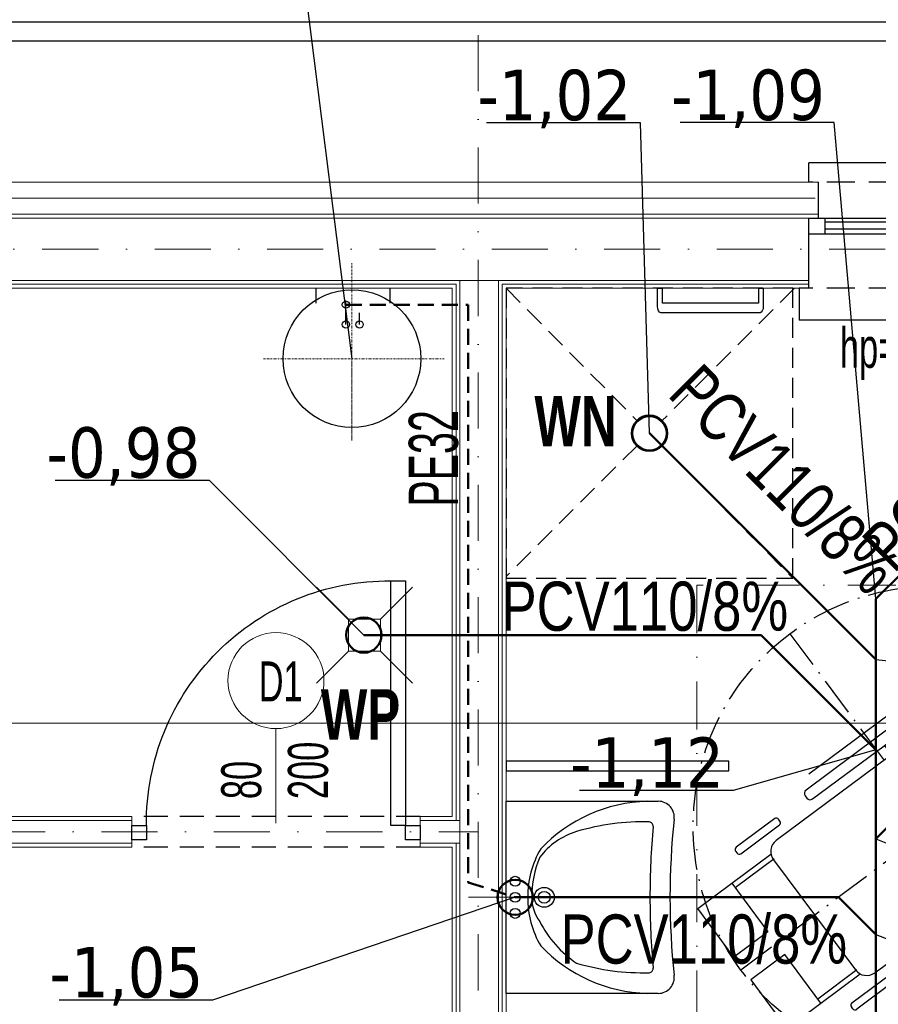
# Model space of a CAD drawing. Header units: inches. Extents: x 67073 to 287261, y -76160 to 48412.
# Tile 30 of 117: x 81314 to 81582, y -41463 to -41155. Entities that reach past the tile are written whole.
import ezdxf
from ezdxf.lldxf.tags import DXFTag

# ---------------------------------------------------------------- set-up
doc = ezdxf.new("R2010")
doc.units = ezdxf.units.IN
doc.header["$MEASUREMENT"] = 0
for name, pattern in [('ACAD_ISO03W100', [30, 12, -18]), ('ACAD_ISO10W100', [18.5, 12, -3, 0.5, -3]), ('DASHDOT', [1, 0.5, -0.25, 0, -0.25]), ('DASHED', [0.75, 0.5, -0.25]), ('HIDDEN', [0.375, 0.25, -0.125])]:
    doc.linetypes.add(name, pattern=pattern)
for name, color, linetype, lineweight in [('## 01 WODA CIEPŁA', 20, 'ACAD_ISO03W100', 30), ('## 01 WODA ZIMNA', 5, 'Continuous', 30), ('## 02 KS NAD POSADZKĄ', 3, 'DASHED', 30), ('## 02 KS PION', 102, 'Continuous', 30), ('## 02 KS POD POSADZKĄ', 24, 'Continuous', 50), ('## 02 KS RZEDNE', 14, 'Continuous', 15), ('## 02 KS SREDNICE', 24, 'Continuous', 15), ('## 05 PODGRZEWACZ', 1, 'SOLID', 30), ('## 08 CENTRALA REKUP', 204, 'Continuous', 25), ('p-- ocieplenie-w.zew', 77, 'Continuous', 0), ('p--osie konstr', 1, 'DASHDOT', 15), ('p--płyta GK', 2, 'Continuous', 0), ('p--łazienka NP', 250, 'Continuous', 25), ('p--ściana GK', 62, 'Continuous', 0), ('p--ściana szkielet', 3, 'Continuous', 0)]:
    doc.layers.add(name, color=color, linetype=linetype, lineweight=lineweight)
for name, color, linetype in [('p--drzwi', 251, 'Continuous'), ('p--obrzeże bet.', 252, 'Continuous'), ('p--okna', 251, 'Continuous'), ('p--opis drzwi', 252, 'Continuous'), ('p--opis okna', 181, 'Continuous'), ('p--podciąg', 61, 'Continuous')]:
    doc.layers.add(name, color=color, linetype=linetype)
doc.styles.add('GENERATED_STYLE_3', font='txt')
doc.styles.add('GENERATED_STYLE_4', font='arialbd.ttf')
doc.styles.add('PZ', font='romand.shx', dxfattribs={"width": 0.7})
doc.styles.get("Standard").update_dxf_attribs({"font": 'ARIAL.TTF', "width": 0.75})
doc.styles.add('STYL-1', font='Arial Narrow.ttf', dxfattribs={"width": 0.75})
doc.linetypes.add('BATTING', pattern='A,0.0001,-0.1,[134,ltypeshp.shx,S=0.1,R=0,X=-0.1,Y=0],-0.2,[134,ltypeshp.shx,S=0.1,R=180,X=0.1,Y=0],-0.1', length=0.4001)
tags = doc.linetypes.add('SOLID', pattern=[10, 10, 0]).pattern_tags.tags
tags[6:7] = [DXFTag(74, 4), DXFTag(75, 0), DXFTag(340, '0'), DXFTag(46, 0.0), DXFTag(50, 0.0), DXFTag(44, 0.0), DXFTag(45, 0.0)]
tags[4:5] = [DXFTag(74, 4), DXFTag(75, 0), DXFTag(340, '0'), DXFTag(46, 0.0), DXFTag(50, 0.0), DXFTag(44, 0.0), DXFTag(45, 0.0)]
doc.dimstyles.new('PZ', dxfattribs={"dimscale": 0.5, "dimtxt": 2.2, "dimasz": 0, "dimexe": 0, "dimexo": 0, "dimgap": 0.5, "dimtad": 1, "dimdec": 1, "dimlfac": 0.1, "dimzin": 0, "dimdsep": 46, "dimtxsty": 'PZ', "dimcen": 0.09, "dimse1": 1, "dimse2": 1, "dimsd1": 1, "dimsd2": 1, "dimclrd": 8, "dimclre": 8, "dimclrt": 256, "dimadec": 0, "dimazin": 0, "dimtfac": 1, "dimtdec": 1, "dimtofl": 0, "dimtmove": 1, "dimatfit": 3, "dimfxl": 1, "dimtolj": 1, "dimtzin": 0, "dimarcsym": 0})

# ---------------------------------------------------------------- blocks, each defined once
blk = doc.blocks.new('znak-niepeł.')
at = {"linetype": 'ACAD_ISO10W100'}
for p, q in [((-44.78, 60.17), (44.78, -60.17)), ((-60.11, -44.74), (60.22, 44.82))]:
    blk.add_line(p, q, dxfattribs=at)
for p, q in [((6.52, 45.77), (-39.7, 11.37)), ((0.79, 45.85), (-38.86, 16.34)), ((8.84, 44.81), (8.33, 45.5)), ((-37.65, 8.61), (8.58, 43.01)), ((-4.98, 24.9), (3.02, 30.85)), ((3.02, 30.85), (4.08, 29.42)), ((4.08, 29.42), (-3.37, 23.87)), ((-7.61, 26.43), (-49, -4.38)), ((-15.26, 25.27), (-13.09, 22.35)), ((-13.28, 26.74), (-11.11, 23.83)), ((-39.96, 9.56), (-39.45, 8.87)), ((-49.51, 2.46), (-61.55, -6.5)), ((-60.06, -8.5), (-48.02, 0.46)), ((-47.85, 1.66), (-48.31, 2.28)), ((43.94, -4.5), (-2.29, -38.9)), ((29.35, -4.53), (21.9, -10.08)), ((22.42, -11.92), (30.42, -5.96)), ((30.42, -5.96), (29.35, -4.53)), ((46.26, -5.46), (45.74, -4.77)), ((-62.91, -17.73), (-50.66, -8.62)), ((-61.72, -7.7), (-61.26, -8.32)), ((-0.23, -41.66), (45.99, -7.26)), ((-61.88, -19.11), (-49.64, -10)), ((-49.89, -10.39), (-24.28, -44.8)), ((-18.26, -45.68), (23.13, -14.88)), ((44.14, -12.41), (4.49, -41.92)), ((-73.54, -25.65), (-62.91, -17.73)), ((-62.91, -17.73), (-51.63, -32.88)), ((19.63, -17.48), (22.08, -20.77)), ((17.65, -18.95), (20.1, -22.24)), ((-62.26, -40.8), (-73.54, -25.65)), ((-51.63, -32.88), (-62.26, -40.8)), ((-46.32, -40.01), (-56.96, -47.93)), ((-35.05, -55.17), (-46.32, -40.01)), ((-2.55, -40.71), (-2.04, -41.4)), ((-36.07, -53.79), (-23.83, -44.68)), ((-35.05, -55.17), (-22.8, -46.05)), ((-56.96, -47.93), (-45.68, -63.08)), ((-25.39, -55.09), (-13.35, -46.13)), ((-11.86, -48.13), (-23.9, -57.09)), ((-12.15, -46.31), (-11.68, -46.93)), ((-45.68, -63.08), (-35.05, -55.17)), ((-25.1, -56.91), (-25.56, -56.29))]:
    blk.add_line(p, q)
blk.add_circle((0.05, 0.04), 75, dxfattribs=at)
for centre, radius, start, end in [((7.29, 44.73), 1.29, 36.657, 126.657), ((7.81, 44.04), 1.29, 306.657, 36.657), ((-37.44, -27.86), 61.95, 12.0996, 61.2145), ((-40.29, -29.99), 61.95, 12.0996, 61.2145), ((-38.93, 10.33), 1.29, 126.657, 216.657), ((-38.42, 9.64), 1.29, 216.657, 306.657), ((-49, 1.77), 0.86, 36.657, 126.657), ((-48.54, 1.15), 0.86, 306.657, 36.657), ((-46.44, -7.83), 4.3, 126.657, 216.657), ((44.71, -5.54), 1.29, 36.657, 126.657), ((45.22, -6.23), 1.29, 306.657, 36.657), ((-61.03, -7.19), 0.86, 126.657, 216.657), ((-60.57, -7.81), 0.86, 216.657, 306.657), ((-1.52, -39.94), 1.29, 126.657, 216.657), ((-1, -40.63), 1.29, 216.657, 306.657), ((-20.83, -42.23), 4.3, 216.657, 306.657), ((-12.84, -46.82), 0.86, 36.657, 126.657), ((-12.37, -47.44), 0.86, 306.657, 36.657), ((-24.87, -55.78), 0.86, 126.657, 216.657), ((-24.41, -56.4), 0.86, 216.657, 306.657)]:
    blk.add_arc(centre, radius, start, end)
blk = doc.blocks.new('umyw-niepeł.')
for p, q in [((-30, -47.5), (-30, 0)), ((-30, 0), (30, 0)), ((30, 0), (30, -47.5))]:
    blk.add_line(p, q)
for centre, radius in [((-5, -2.81), 1.56), ((0, -2.81), 1.56), ((5, -2.81), 1.56), ((0, -11.88), 3.12), ((0, -11.88), 1.87)]:
    blk.add_circle(centre, radius)
for centre, radius, start, end in [((-0.15, -36.46), 29.75, 89.7122, 120.2976), ((0, -20.47), 12.5, 90, 126.8699), ((0.15, -36.46), 29.75, 59.7024, 90.2878), ((0.1, -39.96), 31.99, 67.1962, 90.1839), ((17.88, -45.46), 47.9, 133.6028, 178.3225), ((7.86, -41), 34.18, 116.6999, 146.1707), ((-0.98, -28.44), 22.46, 16.7253, 53.1301), ((-17.88, -45.46), 47.9, 1.6775, 46.3972), ((48, -42.57), 71.56, 163.2747, 181.6875), ((-48, -42.57), 71.56, 358.3125, 16.7253), ((-22.28, -44.64), 1.25, 181.6875, 276.5492), ((0, -295.23), 250.33, 89.9992, 95.0732), ((0, -295.23), 250.33, 84.9268, 90.0008), ((22.28, -44.64), 1.25, 263.4508, 358.3125), ((-25, -47.5), 5, 180, 277.7128), ((25, -47.5), 5, 262.2872, 0), ((0, -278.94), 227.79, 83.8689, 96.1311)]:
    blk.add_arc(centre, radius, start, end)
blk = doc.blocks.new('uchwyt wc')
for p, q in [((0, 63), (-5.61, 63)), ((0, 60), (0, 63)), ((-7.61, 61), (-7.61, -1)), ((0, 60), (-4.61, 60)), ((-4.61, 60), (-4.61, 0)), ((-4.61, 0), (0, 0)), ((0, -3), (0, 0)), ((-5.61, -3), (0, -3))]:
    blk.add_line(p, q)
for centre, start, end in [((-5.61, 61), 90, 180), ((-5.61, -1), 180, 270)]:
    blk.add_arc(centre, 2, start, end)
blk = doc.blocks.new('drzwi-90-100')
for p, q in [((10.1, 87.38), (5.05, 87.38)), ((5.05, 87.38), (5.05, 2.53)), ((10.1, 2.53), (10.1, 87.38)), ((5.05, 2.53), (0, 2.53)), ((0, 2.53), (0, -2.53)), ((5.05, -2.53), (5.05, 2.53)), ((5.05, 2.53), (10.1, 2.53)), ((100, 2.53), (94.95, 2.53)), ((94.95, 2.53), (94.95, -2.53)), ((100, -2.53), (100, 2.53)), ((0, -2.53), (5.05, -2.53)), ((94.95, -2.53), (100, -2.53))]:
    blk.add_line(p, q)
blk.add_arc((10.8, 3.23), 84.15, 359.5233, 90.4767)
blk = doc.blocks.new('okno-80-33.15')
at = {"linetype": 'Continuous', "ltscale": 35}
for p, q in [((-3, 10), (83, 10)), ((0, -39.15), (80, -39.15))]:
    blk.add_line(p, q, dxfattribs=at)
for p, q in [((-3, 0), (-3, 10)), ((83, 0), (83, 10)), ((0, 0), (-3, 0)), ((0, -21.95), (0, 0)), ((80, 0), (80, -21.95)), ((80, 0), (83, 0)), ((0, -21.95), (0, -16.95)), ((0, -16.95), (5, -16.95)), ((5, -16.95), (75, -16.95)), ((5, -16.95), (5, -21.95)), ((75, -21.95), (75, -16.95)), ((75, -16.95), (80, -16.95)), ((80, -16.95), (80, -21.95)), ((5, -18.45), (75, -18.45)), ((5, -20.61), (75, -20.61)), ((5, -21.95), (0, -21.95)), ((3, -33.15), (3, -21.95)), ((75, -21.95), (5, -21.95)), ((80, -21.95), (75, -21.95)), ((77, -21.95), (77, -33.15)), ((0, -39.15), (0, -33.15)), ((80, -33.15), (80, -39.15))]:
    blk.add_line(p, q)
at = {"linetype": 'HIDDEN', "ltscale": 35}
for p, q in [((0, 0), (80, 0)), ((0, -33.15), (80, -33.15))]:
    blk.add_line(p, q, dxfattribs=at)

msp = doc.modelspace()

# ---------------------------------------------------------------- linework, layer by layer
at = {"layer": '## 01 WODA CIEPŁA', "color": 1, "linetype": 'ACAD_ISO03W100', "lineweight": 30, "ltscale": 0.3}
msp.add_line((81419.968, -41250.238, 0), (81419.968, -41245.409, 0), dxfattribs=at)
at = {"layer": '## 01 WODA ZIMNA'}
msp.add_line((81415.701, -41250.238, 0), (81415.701, -41242.728, 0), dxfattribs=at)
msp.add_circle((81415.701, -41244.061, 0), 1.121, dxfattribs=at)
at = {"layer": '## 02 KS NAD POSADZKĄ', "color": 82, "lineweight": 50, "ltscale": 10}
for p, q in [((81415.701, -41244.061, 0), (81453.88, -41244.061, 0)), ((81453.88, -41244.061, 0), (81453.88, -41424.472, 0)), ((81453.88, -41424.472, 0), (81468.571, -41429.146))]:
    msp.add_line(p, q, dxfattribs=at)
at = {"layer": '## 02 KS PION', "color": 3, "lineweight": 50}
msp.add_circle((81510.501, -41284.201), 5.5, dxfattribs=at)
at = {"layer": '## 02 KS PION', "color": 82, "lineweight": 50}
for centre in [(81421.302, -41347.247), (81468.571, -41429.146)]:
    msp.add_circle(centre, 5.5, dxfattribs=at)
at = {"layer": '## 02 KS POD POSADZKĄ', "lineweight": 50}
for p, q in [((81671.528, -41245.603), (81581.209, -41335.922, 0)), ((81510.501, -41284.201, 0), (81581.209, -41354.909, 0)), ((81581.209, -41957.714), (81581.209, -41335.922, 0)), ((81421.302, -41347.247), (81545.346, -41347.247, 0)), ((81545.346, -41347.247, 0), (81581.209, -41383.11, 0)), ((81619.118, -41372.989, 0), (81581.209, -41410.898, 0)), ((81468.571, -41429.146), (81569.588, -41429.146)), ((81569.588, -41429.146, 0), (81581.209, -41440.767, 0))]:
    msp.add_line(p, q, dxfattribs=at)
at = {"layer": '## 05 PODGRZEWACZ', "color": 1, "linetype": 'ByBlock', "lineweight": -2}
msp.add_line((81398.086, -41107.37), (81417.578, -41260.921, 0), dxfattribs=at)
at = {"layer": '## 05 PODGRZEWACZ', "linetype": 'DASHDOT', "lineweight": 15}
for p, q in [((81417.578, -41286.467, 0), (81417.578, -41231.115, 0)), ((81389.995, -41260.921, 0), (81446.411, -41260.921, 0)), ((81417.578, -41260.921, 0), (81417.578, -41286.467, 0))]:
    msp.add_line(p, q, dxfattribs=at)
at = {"layer": '## 05 PODGRZEWACZ'}
for p, q in [((81406.3, -41238.946), (81406.3, -41243.602)), ((81429.461, -41238.946), (81429.461, -41243.602))]:
    msp.add_line(p, q, dxfattribs=at)
for centre, radius in [((81417.578, -41260.921, 0), 21.5), ((81415.701, -41250.238, 0), 1.121), ((81419.968, -41250.238, 0), 1.121)]:
    msp.add_circle(centre, radius, dxfattribs=at)
at = {"layer": '## 08 CENTRALA REKUP', "linetype": 'Continuous', "lineweight": 18}
for p, q in [((81010.305, -41374.733), (81797.052, -41374.733)), ((81468.571, -41429.146), (81453.986, -41429.146))]:
    msp.add_line(p, q, dxfattribs=at)
msp.add_circle((81510.489, -41284.236), 5.213)
at = {"layer": 'p-- ocieplenie-w.zew', "color": 0, "linetype": 'BATTING', "ltscale": 2}
msp.add_line((81080.609, -41210.796), (81562.259, -41210.796), dxfattribs=at)
at = {"layer": 'p--obrzeże bet.', "color": 0, "linetype": 'Continuous', "ltscale": 35}
for points in [[(81869.209, -41940.196), (82322.609, -41940.196), (82322.609, -41155.796), (81022.609, -41155.796), (81022.609, -41946.196), (81476.009, -41946.196)], [(81863.209, -41934.196), (82316.609, -41934.196), (82316.609, -41161.796), (81028.609, -41161.796), (81028.609, -41940.196), (81482.009, -41940.196)]]:
    msp.add_lwpolyline(points, dxfattribs=at)
at = {"layer": 'p--opis drzwi', "color": 0, "lineweight": 0}
msp.add_line((81393.859, -41405.957), (81393.859, -41376.457), dxfattribs=at)
msp.add_circle((81393.859, -41361.457), 15, dxfattribs=at)
at = {"layer": 'p--osie konstr', "color": 0, "linetype": 'DASHDOT', "ltscale": 35}
for p, q in [((81457.059, -41738.996), (81457.059, -41155.796)), ((81040.094, -41226.741), (82290.409, -41226.741))]:
    msp.add_line(p, q, dxfattribs=at)
at = {"layer": 'p--osie konstr', "color": 82, "linetype": 'DASHDOT', "ltscale": 35}
msp.add_line((81093.684, -41408.696), (81456.809, -41408.696), dxfattribs=at)
at = {"layer": 'p--podciąg', "color": 0, "linetype": 'HIDDEN', "ltscale": 30}
for p, q in [((81438.859, -41403.946), (81348.859, -41403.946)), ((81438.859, -41413.446), (81348.859, -41413.446))]:
    msp.add_line(p, q, dxfattribs=at)
at = {"layer": 'p--płyta GK', "color": 0, "ltscale": 35}
for p, q in [((81104.509, -41237.696), (81450.109, -41237.696)), ((81105.759, -41238.946), (81448.859, -41238.946)), ((81448.859, -41403.946), (81448.859, -41238.946)), ((81450.109, -41405.196), (81450.109, -41237.696)), ((81464.509, -41237.696), (81560.259, -41237.696)), ((81464.509, -41480.696), (81464.509, -41237.696)), ((81465.759, -41479.446), (81465.759, -41238.946)), ((81465.759, -41238.946), (81560.259, -41238.946)), ((81406.545, -41332.237), (81416.545, -41342.237)), ((81426.545, -41342.237), (81436.545, -41332.237)), ((81416.545, -41342.237), (81416.545, -41352.237)), ((81426.545, -41352.237), (81426.545, -41342.237)), ((81416.545, -41352.237), (81406.545, -41362.237)), ((81436.545, -41362.237), (81426.545, -41352.237)), ((81448.859, -41526.346), (81448.859, -41413.446)), ((81450.109, -41526.346), (81450.109, -41412.196))]:
    msp.add_line(p, q, dxfattribs=at)
msp.add_lwpolyline([(81416.545, -41352.237), (81426.545, -41352.237), (81426.545, -41342.237), (81416.545, -41342.237)], close=True, dxfattribs=at)
at = {"layer": 'p--łazienka NP', "color": 0, "linetype": 'HIDDEN', "ltscale": 25}
for p, q in [((81465.759, -41238.946), (81506.64, -41280.284)), ((81555.759, -41238.946), (81514.391, -41280.314)), ((81506.613, -41288.092), (81465.759, -41328.946)), ((81514.375, -41288.105), (81555.259, -41329.446))]:
    msp.add_line(p, q, dxfattribs=at)
msp.add_lwpolyline([(81465.759, -41329.446), (81555.259, -41329.446), (81555.259, -41238.946), (81465.759, -41238.946)], close=True, dxfattribs=at)
at = {"layer": 'p--łazienka NP', "color": 0, "linetype": 'DASHDOT', "lineweight": 5, "ltscale": 30}
msp.add_lwpolyline([(81525.259, -41479.446), (81677.759, -41479.446), (81677.759, -41331.646), (81525.259, -41331.646)], close=True, dxfattribs=at)
at = {"layer": 'p--łazienka NP', "color": 0}
msp.add_lwpolyline([(81465.759, -41386.639), (81465.759, -41389.639), (81535.259, -41389.639), (81535.259, -41386.639)], close=True, dxfattribs=at)
at = {"layer": 'p--ściana GK', "color": 0, "ltscale": 35}
for p, q in [((81105.759, -41403.946), (81348.859, -41403.946)), ((81348.859, -41403.946), (81348.859, -41413.446)), ((81438.859, -41403.946), (81438.859, -41413.446)), ((81438.859, -41403.946), (81448.859, -41403.946)), ((81103.309, -41405.196), (81348.859, -41405.196)), ((81438.859, -41405.196), (81451.309, -41405.196)), ((81103.309, -41412.196), (81348.859, -41412.196)), ((81105.759, -41413.446), (81348.859, -41413.446)), ((81438.859, -41412.196), (81451.309, -41412.196)), ((81438.859, -41413.446), (81448.859, -41413.446))]:
    msp.add_line(p, q, dxfattribs=at)
at = {"layer": 'p--ściana szkielet', "color": 0, "ltscale": 2}
for p, q in [((81072.609, -41205.796), (81563.259, -41205.796)), ((81082.609, -41215.796), (81563.259, -41215.796)), ((81083.809, -41216.996), (81704.959, -41216.996)), ((81083.809, -41236.496), (81560.259, -41236.496)), ((81451.309, -41526.346), (81451.309, -41236.496)), ((81463.309, -41526.346), (81463.309, -41236.496))]:
    msp.add_line(p, q, dxfattribs=at)
at = {"layer": 'p--ściana szkielet', "color": 0, "ltscale": 35}
msp.add_lwpolyline([(81560.259, -41238.946), (81560.259, -41216.994), (81563.259, -41216.994), (81563.259, -41205.796)], dxfattribs=at)

# ---------------------------------------------------------------- block references
at = {"layer": 'p--drzwi', "color": 0, "xscale": -0.9, "yscale": 0.9}
msp.add_blockref('drzwi-90-100', (81438.859, -41408.946), dxfattribs=at)
at = {"layer": 'p--okna', "color": 0, "linetype": 'Continuous', "rotation": 180}
msp.add_blockref('okno-80-33.15', (81640.259, -41238.946), dxfattribs=at)
at = {"layer": 'p--łazienka NP', "color": 0, "xscale": -1, "yscale": 0.5, "rotation": 270}
msp.add_blockref('uchwyt wc', (81514.542, -41238.946), dxfattribs=at)
at = {"layer": 'p--łazienka NP', "color": 0}
msp.add_blockref('znak-niepeł.', (81599.114, -41407.013), dxfattribs=at)
at = {"layer": 'p--łazienka NP', "color": 0, "rotation": 89.99999999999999}
msp.add_blockref('umyw-niepeł.', (81465.759, -41429.146), dxfattribs=at)

# ---------------------------------------------------------------- texts
at = {"layer": '## 02 KS RZEDNE', "linetype": 'Continuous', "style": 'GENERATED_STYLE_4', "width": 0.7}
for s, p in [('WN', (81474.571, -41288.282, 259.801)), ('WP', (81407.861, -41379.901, 259.801))]:
    msp.add_text(s, height=15.748, dxfattribs=at).set_placement(p)
at = {"layer": '## 02 KS RZEDNE', "linetype": 'Continuous', "char_height": 15.74803, "width": 55.51167, "attachment_point": 6, "line_spacing_factor": 0.5, "style": 'GENERATED_STYLE_4'}
for s, insert in [('\\fTahoma|b0|i0|c238|p32;-1,02', (81504.811, -41179.822)), ('\\fTahoma|b0|i0|c238|p32;-1,09', (81565.326, -41179.78, 0)), ('\\fTahoma|b0|i0|c238|p32;-0,98', (81370.269, -41291.469)), ('\\fTahoma|b0|i0|c238|p32;-1,12', (81533.773, -41388.325, 0)), ('\\fTahoma|b0|i0|c238|p32;-1,05', (81371.177, -41453.803))]:
    msp.add_mtext(s, dxfattribs=dict(at, insert=insert))
at = {"layer": '## 02 KS SREDNICE', "linetype": 'Continuous', "style": 'GENERATED_STYLE_3', "width": 0.8}
for s, rotation, p in [('PCV160/8%', 45, (81586.81, -41328.248, 0)), ('PCV110/8%', 315, (81515.787, -41272.387, 0))]:
    msp.add_text(s, height=15.3543, rotation=rotation, dxfattribs=at).set_placement(p)
at = {"layer": '## 02 KS SREDNICE', "color": 82, "linetype": 'Continuous', "style": 'GENERATED_STYLE_3', "width": 0.6}
msp.add_text('PE32', height=15.3543, rotation=90, dxfattribs=at).set_placement((81450.704, -41307.137, 0))
at = {"layer": '## 02 KS SREDNICE', "linetype": 'Continuous', "style": 'GENERATED_STYLE_3', "width": 0.8}
for p in [(81464.331, -41345.9, 0), (81482.739, -41449.855, 0)]:
    msp.add_text('PCV110/8%', height=15.3543, dxfattribs=at).set_placement(p)
at = {"layer": '## 05 PODGRZEWACZ', "lineweight": 15, "insert": (81383.94, -40991.915, 0), "char_height": 18, "width": 363.67812, "attachment_point": 3}
msp.add_mtext('Podgrzewacz wody użytkowej wiszący 50l\\Pz wbudowanym zaworem mieszającym\\Podpływ z zaworu bezpieczeństwa podłączyć do kanalizacji poprzez syfon', dxfattribs=at)
at = {"layer": 'p--opis drzwi', "color": 0, "lineweight": 0, "insert": (81402.193, -41367.978), "char_height": 12.5, "width": 98.6805, "attachment_point": 9, "style": 'STYL-1'}
msp.add_mtext('D1', dxfattribs=at)
at = {"layer": 'p--opis drzwi', "color": 0, "lineweight": 0, "insert": (81410.286, -41398.47), "char_height": 12.5, "width": 17.2395, "attachment_point": 7, "rotation": 90, "style": 'STYL-1'}
msp.add_mtext('80\\P200', dxfattribs=at)
at = {"layer": 'p--opis okna', "color": 0, "insert": (81569.985, -41251.27), "char_height": 12.5, "width": 128.63421, "attachment_point": 1, "style": 'STYL-1'}
msp.add_mtext('hp=120 cm', dxfattribs=at)

# ---------------------------------------------------------------- leaders
at = {"layer": '## 02 KS RZEDNE', "linetype": 'Continuous', "annotation_type": 0, "has_hookline": 1}
for points, hookline_direction, text_width in [([(81510.501, -41284.201), (81507.697, -41187.254)], 1, 48), ([(81581.209, -41335.922, 0), (81568.212, -41187.213, 0)], 1, 48.063), ([(81421.302, -41347.247), (81373.155, -41298.917)], 1, 48.173), ([(81581.209, -41354.909, 0), (81674.905, -41364.683, 0)], 0, 48.079), ([(81581.209, -41383.11, 0), (81536.659, -41395.758, 0)], 1, 48), ([(81581.209, -41410.898, 0), (81664.188, -41444.548, 0)], 0, 47.732), ([(81468.571, -41429.146), (81374.063, -41461.235)], 1, 47.827), ([(81581.209, -41440.767, 0), (81662.695, -41472.851, 0)], 0, 48.425)]:
    msp.add_leader(points, dimstyle='PZ', override={"dimgap": 0.1, "dimclrd": 256}, dxfattribs=dict(at, hookline_direction=hookline_direction, text_width=text_width))

doc.saveas('drawing.dxf')
